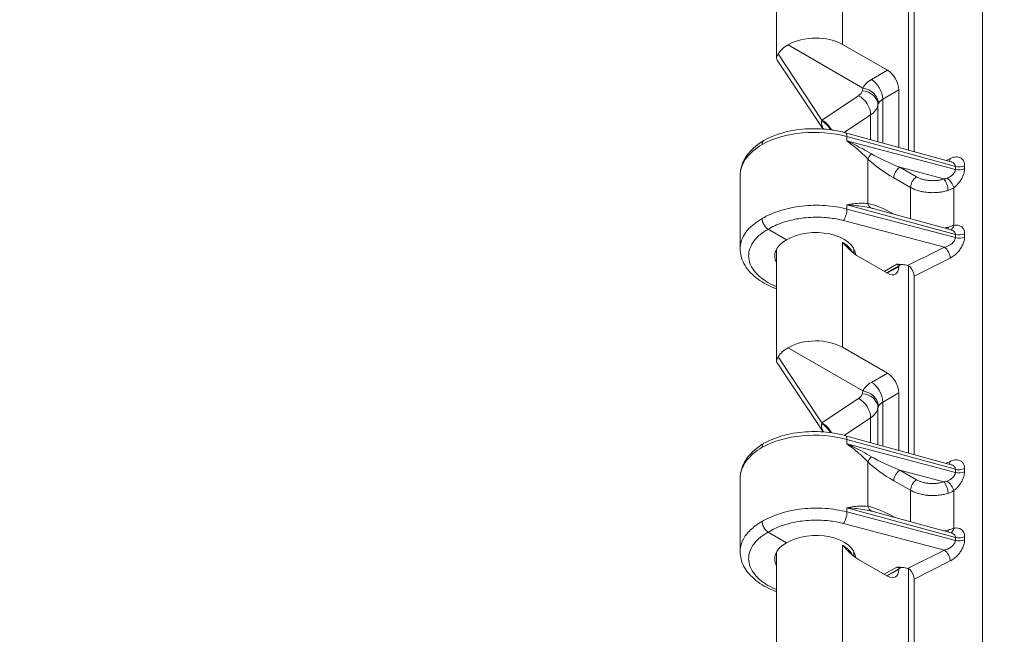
# Model space of a CAD drawing. Header units: inches. Extents: x -374 to 640, y -945 to 1059.
# Tile 17 of 222: x 5.18 to 8.5, y 25.97 to 28.04. Entities that reach past the tile are written whole.
import ezdxf

# ---------------------------------------------------------------- set-up
doc = ezdxf.new("R2010")
doc.units = ezdxf.units.IN
doc.header["$LTSCALE"] = 5
doc.header["$MEASUREMENT"] = 0
doc.layers.add('Visible (ANSI)', color=7, linetype='Continuous', lineweight=18)
doc.layers.add('Visible Narrow (ANSI)', color=7, linetype='Continuous', lineweight=5)

msp = doc.modelspace()

# ---------------------------------------------------------------- linework, layer by layer
at = {"layer": 'Visible (ANSI)'}
for p, q in [((7.73471, 28.28487), (7.73471, 27.90625)), ((8.1792, 27.59776), (8.1792, 28.22817)), ((8.19874, 28.19359), (8.19874, 27.5924)), ((7.77359, 27.95251), (8.02586, 27.80686)), ((7.95699, 27.95392), (8.10812, 27.86667)), ((7.89142, 27.66876), (7.73621, 27.90112)), ((8.14641, 27.80034), (8.14641, 27.60677)), ((7.96729, 27.65595), (8.32278, 27.55833)), ((7.6118, 27.51138), (7.6118, 27.26585)), ((8.31422, 27.50501), (8.31422, 27.50501)), ((7.99513, 27.417), (7.99513, 27.417)), ((7.73471, 27.38969), (7.73471, 27.38968)), ((8.06818, 27.39861), (8.32278, 27.32869)), ((7.76843, 27.29548), (7.70656, 27.3312)), ((8.32278, 27.32869), (8.32278, 27.32869)), ((8.31422, 27.27537), (8.31422, 27.27537)), ((7.73471, 27.26425), (7.73471, 26.88563)), ((7.99513, 27.26507), (7.99513, 27.24981)), ((8.31422, 27.25367), (8.31422, 27.25367)), ((8.01068, 27.23883), (8.10812, 27.18258)), ((8.15466, 27.21194), (8.10512, 27.18431)), ((8.1792, 27.21041), (8.1792, 27.21044)), ((8.14641, 27.20734), (8.14641, 27.20469)), ((8.1792, 26.57714), (8.1792, 27.20755)), ((8.19874, 27.17297), (8.19874, 26.57178)), ((8.02586, 26.78624), (7.77359, 26.93189)), ((7.95699, 26.9333), (8.10812, 26.84605)), ((7.89142, 26.64814), (7.73621, 26.8805)), ((8.14641, 26.58614), (8.14641, 26.77972)), ((7.96729, 26.63533), (8.32278, 26.53771)), ((7.6118, 26.49076), (7.6118, 26.24523)), ((8.31422, 26.48439), (8.31422, 26.48439)), ((7.99513, 26.39638), (7.99513, 26.39638)), ((7.73471, 26.36907), (7.73471, 26.36906)), ((8.06818, 26.37799), (8.32278, 26.30807)), ((7.76843, 26.27486), (7.70656, 26.31058)), ((8.32278, 26.30807), (8.32278, 26.30807)), ((7.73471, 26.24362), (7.73471, 25.86501)), ((7.99513, 26.24445), (7.99513, 26.22919)), ((8.01068, 26.21821), (8.10812, 26.16196)), ((8.31422, 26.23305), (8.31422, 26.23305)), ((8.15466, 26.19132), (8.10512, 26.16369)), ((8.14641, 26.18407), (8.14641, 26.18672)), ((8.1792, 26.18979), (8.1792, 26.18982)), ((8.1792, 25.55652), (8.1792, 26.18693)), ((8.19874, 26.15235), (8.19874, 25.55116))]:
    msp.add_line(p, q, dxfattribs=at)
for centre, major_axis, ratio, start_param, end_param in [((7.86492, 27.89891), (0.1302, 0.002), 0.5873369, 0.7763615, 2.3391578), ((7.86492, 27.89894), (0.1302, -0.00193), 0.5671877, 2.3566217, 2.8535603), ((8.10811, 27.82245), (0.02708, -0.04691), 0.5775261, 0.7855505, 2.3560422), ((7.86492, 27.23977), (-0.13645, -0.0021), 0.5873369, 3.1817272, 5.4887505), ((7.86492, 27.23977), (-0.13645, 0.00203), 0.5671877, 5.5062144, 6.5954398), ((7.86492, 27.26359), (0.25312, -0.00333), 0.5683682, 3.1490782, 3.1490808), ((8.10811, 27.22682), (0.02709, -0.04692), 0.5771744, 5.4979394, 7.0684312), ((8.17803, 27.18489), (0.01468, -0.02524), 0.5782214, 0.7824874, 2.1017675), ((7.86492, 26.87829), (0.1302, 0.002), 0.5873369, 0.7763615, 2.3391578), ((7.86492, 26.87832), (0.1302, -0.00193), 0.5671877, 2.3566217, 2.8535603), ((8.10811, 26.80182), (0.02708, -0.04691), 0.5775261, 0.7855505, 2.3560422), ((7.86492, 26.21915), (-0.13645, -0.0021), 0.5873369, 3.1817272, 5.4887505), ((7.86492, 26.21915), (-0.13645, 0.00203), 0.5671877, 5.5062144, 6.5954398), ((8.10811, 26.2062), (0.02709, -0.04692), 0.5771744, 5.4979394, 7.0684312), ((8.17803, 26.16427), (0.01468, -0.02524), 0.5782214, 0.7824874, 2.1017675)]:
    msp.add_ellipse(centre, major_axis=major_axis, ratio=ratio, start_param=start_param, end_param=end_param, dxfattribs=at)
for points, knots in [([(7.73622, 27.90112), (7.73549, 27.90221), (7.73501, 27.90343), (7.73425, 27.90878), (7.73613, 27.91389), (7.74039, 27.92177)], [0.09035594, 0.09035594, 0.09035594, 0.09035594, 0.135667, 0.135667, 0.26911241, 0.26911241, 0.26911241, 0.26911241]), ([(8.07808, 27.75433), (8.07808, 27.7621), (8.07559, 27.77023), (8.07105, 27.77761), (8.0665, 27.78499), (8.05995, 27.79163), (8.05204, 27.79676), (8.04413, 27.80189), (8.03481, 27.80543), (8.02586, 27.80686)], [0.00002548, 0.00002548, 0.00002548, 0.00002548, 0.33333333, 0.33333333, 0.33333333, 0.66666667, 0.66666667, 0.66666667, 0.99998726, 0.99998726, 0.99998726, 0.99998726]), ([(7.69198, 27.63033), (7.71265, 27.6419), (7.73676, 27.65125), (7.7875, 27.66426), (7.81468, 27.66821), (7.86876, 27.67065), (7.89632, 27.66925), (7.93786, 27.66306), (7.9529, 27.6599), (7.96729, 27.65595)], [0, 0, 0, 0, 0.25706636, 0.25706636, 0.50739988, 0.50739988, 0.75367022, 0.75367022, 0.89752974, 0.89752974, 0.89752974, 0.89752974]), ([(7.61182, 27.51328), (7.61209, 27.52892), (7.61595, 27.54466), (7.62996, 27.57439), (7.64056, 27.58869), (7.6646, 27.61198), (7.67746, 27.62167), (7.69174, 27.63019)], [0.00787546, 0.00787546, 0.00787546, 0.00787546, 0.20995198, 0.20995198, 0.42192546, 0.42192546, 0.59960175, 0.59960175, 0.59960175, 0.59960175]), ([(7.69198, 27.63032), (7.69064, 27.62957), (7.68947, 27.62852), (7.68856, 27.62721), (7.68678, 27.62466), (7.68594, 27.62113), (7.68594, 27.61698)], [0.49497739, 0.49497739, 0.49497739, 0.49497739, 0.66666667, 0.66666667, 0.66666667, 0.9999131, 0.9999131, 0.9999131, 0.9999131]), ([(7.70656, 27.3312), (7.70296, 27.33329), (7.69937, 27.33648), (7.69626, 27.34036), (7.69316, 27.34424), (7.69056, 27.34883), (7.68875, 27.35346), (7.68695, 27.35809), (7.68594, 27.36277), (7.68594, 27.36693)], [0, 0, 0, 0, 0.3333333, 0.3333333, 0.3333333, 0.6666667, 0.6666667, 0.6666667, 1, 1, 1, 1]), ([(8.01068, 27.23883), (8.00183, 27.24394), (7.99274, 27.25151), (7.97605, 27.26682), (7.96714, 27.27602), (7.95845, 27.28503), (7.95772, 27.28579), (7.95699, 27.28654)], [-0.20593469, -0.20593469, -0.20593469, -0.20593469, -0.11073498, -0.11073498, 0, 0, 0.01015487, 0.01015487, 0.01015487, 0.01015487]), ([(7.73471, 27.13022), (7.73158, 27.13138), (7.72848, 27.13258), (7.70278, 27.14306), (7.68223, 27.15468), (7.64807, 27.18185), (7.63402, 27.19786), (7.61642, 27.23113), (7.6118, 27.24854), (7.6118, 27.26585)], [0.96469525, 0.96469525, 0.96469525, 0.96469525, 0.99802114, 0.99802114, 1.24589173, 1.24589173, 1.49791916, 1.49791916, 1.72516799, 1.72516799, 1.72516799, 1.72516799]), ([(8.13973, 27.21321), (8.1406, 27.21318), (8.1406, 27.21318), (8.14748, 27.2129), (8.15386, 27.21264), (8.1651, 27.21138), (8.17071, 27.21046), (8.17591, 27.20877)], [-0.13137411, -0.13137411, -0.13137411, -0.13137411, -0.12171836, -0.12171836, -0.05463936, -0.05463936, -0.00014221, -0.00014221, -0.00014221, -0.00014221]), ([(8.1558, 27.21236), (8.15574, 27.21235), (8.15563, 27.21233), (8.15526, 27.21223), (8.15495, 27.2121), (8.15466, 27.21194)], [0.016896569, 0.016896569, 0.016896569, 0.016896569, 0.027931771, 0.027931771, 0.045406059, 0.045406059, 0.045406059, 0.045406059]), ([(8.17591, 27.20877), (8.17748, 27.20832), (8.17902, 27.20772), (8.18143, 27.20636), (8.18234, 27.20573), (8.18319, 27.20499)], [-0.02785038, -0.02785038, -0.02785038, -0.02785038, -0.011235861, -0.011235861, -0.00000151, -0.00000151, -0.00000151, -0.00000151]), ([(7.73622, 26.8805), (7.73549, 26.88159), (7.73501, 26.88281), (7.73425, 26.88816), (7.73613, 26.89327), (7.74039, 26.90115)], [-0.76076664, -0.76076664, -0.76076664, -0.76076664, -0.71545558, -0.71545558, -0.58201018, -0.58201018, -0.58201018, -0.58201018]), ([(8.07808, 26.73371), (8.07808, 26.74148), (8.0756, 26.74961), (8.07105, 26.75699), (8.0665, 26.76437), (8.05995, 26.77099), (8.05204, 26.77613), (8.04413, 26.78126), (8.03481, 26.78481), (8.02586, 26.78624)], [0.00003367, 0.00003367, 0.00003367, 0.00003367, 0.33333333, 0.33333333, 0.33333333, 0.66666667, 0.66666667, 0.66666667, 1, 1, 1, 1]), ([(7.69198, 26.60971), (7.71265, 26.62128), (7.73676, 26.63063), (7.7875, 26.64364), (7.81468, 26.64759), (7.86876, 26.65003), (7.89632, 26.64863), (7.93786, 26.64244), (7.9529, 26.63928), (7.96729, 26.63533)], [0, 0, 0, 0, 0.25706636, 0.25706636, 0.50739988, 0.50739988, 0.75367022, 0.75367022, 0.89752974, 0.89752974, 0.89752974, 0.89752974]), ([(7.61182, 26.49266), (7.61209, 26.5083), (7.61595, 26.52403), (7.62996, 26.55377), (7.64056, 26.56807), (7.6646, 26.59136), (7.67746, 26.60105), (7.69174, 26.60957)], [0.00787546, 0.00787546, 0.00787546, 0.00787546, 0.20995198, 0.20995198, 0.42192546, 0.42192546, 0.59960175, 0.59960175, 0.59960175, 0.59960175]), ([(7.69198, 26.6097), (7.69064, 26.60895), (7.68947, 26.6079), (7.68856, 26.60659), (7.68678, 26.60404), (7.68594, 26.60051), (7.68594, 26.59636)], [0.49497739, 0.49497739, 0.49497739, 0.49497739, 0.66666667, 0.66666667, 0.66666667, 0.9999131, 0.9999131, 0.9999131, 0.9999131]), ([(7.68594, 26.34631), (7.68594, 26.34215), (7.68695, 26.33747), (7.68875, 26.33284), (7.69056, 26.32821), (7.69316, 26.32362), (7.69626, 26.31974), (7.69937, 26.31585), (7.70296, 26.31267), (7.70656, 26.31058)], [0, 0, 0, 0, 0.3333333, 0.3333333, 0.3333333, 0.6666667, 0.6666667, 0.6666667, 1, 1, 1, 1]), ([(8.01068, 26.21821), (8.00183, 26.22332), (7.99274, 26.23089), (7.97605, 26.2462), (7.96714, 26.2554), (7.95845, 26.26441), (7.95772, 26.26517), (7.95699, 26.26592)], [-0.20593469, -0.20593469, -0.20593469, -0.20593469, -0.11073498, -0.11073498, 0, 0, 0.01015487, 0.01015487, 0.01015487, 0.01015487]), ([(7.73471, 26.1096), (7.73158, 26.11076), (7.72848, 26.11196), (7.70278, 26.12244), (7.68223, 26.13406), (7.64807, 26.16123), (7.63402, 26.17724), (7.61642, 26.21051), (7.6118, 26.22792), (7.6118, 26.24523)], [0.96469525, 0.96469525, 0.96469525, 0.96469525, 0.99802114, 0.99802114, 1.24589173, 1.24589173, 1.49791916, 1.49791916, 1.72517071, 1.72517071, 1.72517071, 1.72517071]), ([(8.13973, 26.19259), (8.1406, 26.19256), (8.1406, 26.19256), (8.14748, 26.19228), (8.15387, 26.19202), (8.16511, 26.19076), (8.17072, 26.18983), (8.17591, 26.18815)], [-0.13135895, -0.13135895, -0.13135895, -0.13135895, -0.1217056, -0.1217056, -0.05458239, -0.05458239, -0.00014185, -0.00014185, -0.00014185, -0.00014185]), ([(8.1558, 26.19174), (8.15574, 26.19173), (8.15563, 26.19171), (8.15526, 26.19161), (8.15495, 26.19148), (8.15466, 26.19132)], [0.016896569, 0.016896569, 0.016896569, 0.016896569, 0.027931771, 0.027931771, 0.045406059, 0.045406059, 0.045406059, 0.045406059]), ([(8.17591, 26.18815), (8.17748, 26.1877), (8.17902, 26.18709), (8.18143, 26.18574), (8.18234, 26.1851), (8.18319, 26.18437)], [-0.027850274, -0.027850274, -0.027850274, -0.027850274, -0.011216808, -0.011216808, -0.00000151, -0.00000151, -0.00000151, -0.00000151])]:
    msp.add_open_spline(points, degree=3, knots=knots, dxfattribs=at)
for points in [[(8.32278, 27.55833), (8.32281, 27.55833), (8.32282, 27.55832), (8.32282, 27.55832)], [(7.61181, 27.51145), (7.61181, 27.51143), (7.61181, 27.5114), (7.61181, 27.51138)], [(8.32278, 27.32869), (8.32281, 27.32869), (8.32282, 27.32868), (8.32282, 27.32868)], [(8.30056, 27.2703), (8.2592, 27.2495), (8.21728, 27.22957), (8.17591, 27.20877)], [(8.32278, 26.53771), (8.32281, 26.53771), (8.32282, 26.5377), (8.32282, 26.5377)], [(7.61181, 26.49083), (7.61181, 26.49081), (7.61181, 26.49078), (7.61181, 26.49076)], [(8.32278, 26.30807), (8.32281, 26.30807), (8.32282, 26.30806), (8.32282, 26.30806)], [(8.30056, 26.24968), (8.2592, 26.22888), (8.21728, 26.20895), (8.17591, 26.18815)]]:
    msp.add_open_spline(points, degree=3, dxfattribs=at)
at = {"layer": 'Visible Narrow (ANSI)'}
for p, q in [((8.42805, 17.81477), (8.42805, 34.71202)), ((7.95699, 28.30716), (7.95699, 27.95392)), ((7.74039, 27.92177), (7.88738, 27.69885)), ((8.05438, 27.83565), (8.10812, 27.86667)), ((7.88738, 27.69885), (8.01088, 27.7811)), ((8.09268, 27.76932), (8.14641, 27.80034)), ((8.07644, 27.74955), (8.07644, 27.62598)), ((8.09268, 27.62152), (8.09268, 27.76932)), ((7.96277, 27.65716), (8.05171, 27.71639)), ((8.05171, 27.71639), (8.05171, 27.63277)), ((7.9719, 27.64309), (7.9719, 27.62868)), ((7.9719, 27.64309), (8.33709, 27.5428)), ((8.33709, 27.53233), (7.9719, 27.62868)), ((8.04266, 27.56767), (8.04266, 27.41767)), ((8.29875, 27.50042), (8.14984, 27.53971)), ((8.20634, 27.50755), (8.14984, 27.53971)), ((8.30584, 27.56299), (8.31967, 27.56943)), ((8.33709, 27.5428), (8.33709, 27.53233)), ((8.36816, 27.54517), (8.36816, 27.53469)), ((8.18622, 27.47195), (8.12972, 27.50412)), ((8.18622, 27.36619), (8.18622, 27.47195)), ((8.33192, 27.344), (8.33192, 27.47111)), ((7.9719, 27.41345), (7.9719, 27.39904)), ((7.9719, 27.41345), (8.33709, 27.31317)), ((8.05171, 27.41572), (8.05171, 27.41572)), ((8.33709, 27.30269), (7.9719, 27.39904)), ((8.05171, 27.40273), (8.05171, 27.40272)), ((8.12972, 27.38209), (8.13099, 27.38136)), ((8.30056, 27.2703), (7.95993, 27.36018)), ((8.33709, 27.31317), (8.33709, 27.30269)), ((8.36816, 27.31553), (8.36816, 27.30505)), ((7.95699, 27.28654), (7.95699, 26.9333)), ((8.2665, 27.25339), (8.2665, 27.25339)), ((8.30775, 27.27254), (8.30775, 27.27254)), ((8.31107, 27.27389), (8.31107, 27.27389)), ((8.09667, 27.18918), (8.13973, 27.21321)), ((8.31967, 27.2338), (8.19874, 27.17297)), ((8.10676, 27.18336), (8.14641, 27.20469)), ((7.74039, 26.90115), (7.88738, 26.67823)), ((8.10812, 26.84605), (8.05438, 26.81503)), ((8.14641, 26.77972), (8.09268, 26.7487)), ((7.88738, 26.67823), (8.01088, 26.76048)), ((8.09268, 26.6009), (8.09268, 26.7487)), ((8.07644, 26.72893), (8.07644, 26.60536)), ((7.96277, 26.63654), (8.05171, 26.69577)), ((8.05171, 26.69577), (8.05171, 26.61215)), ((7.9719, 26.62247), (7.9719, 26.60806)), ((7.9719, 26.62247), (8.33709, 26.52218)), ((8.33709, 26.51171), (7.9719, 26.60806)), ((8.04266, 26.54705), (8.04266, 26.39705)), ((8.30584, 26.54236), (8.31967, 26.54881)), ((8.29875, 26.4798), (8.14984, 26.51909)), ((8.20634, 26.48693), (8.14984, 26.51909)), ((8.33709, 26.52218), (8.33709, 26.51171)), ((8.36816, 26.52455), (8.36816, 26.51407)), ((8.18622, 26.45133), (8.12972, 26.4835)), ((8.18622, 26.34557), (8.18622, 26.45133)), ((8.33192, 26.32337), (8.33192, 26.45049)), ((7.9719, 26.39283), (7.9719, 26.37842)), ((7.9719, 26.39283), (8.33709, 26.29254)), ((8.33709, 26.28207), (7.9719, 26.37842)), ((8.05171, 26.3951), (8.05171, 26.3951)), ((8.05171, 26.38211), (8.05171, 26.3821)), ((8.12972, 26.36146), (8.13099, 26.36074)), ((8.30056, 26.24968), (7.95993, 26.33956)), ((8.33709, 26.29254), (8.33709, 26.28207)), ((8.36816, 26.29491), (8.36816, 26.28443)), ((7.95699, 26.26592), (7.95699, 25.91268)), ((8.30775, 26.25192), (8.30775, 26.25191)), ((8.31107, 26.25327), (8.31107, 26.25327)), ((8.31967, 26.21318), (8.19874, 26.15235)), ((8.2665, 26.23277), (8.2665, 26.23277)), ((8.09667, 26.16856), (8.13973, 26.19259)), ((8.14641, 26.18407), (8.10676, 26.16274))]:
    msp.add_line(p, q, dxfattribs=at)
for start, end in [(89.30796703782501, 89.30796710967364), (89.98574681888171, 89.98574689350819), (90.66352429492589, 90.66352437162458), (90.69201509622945, 90.69201518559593)]:
    msp.add_arc((132.61238, -437.54305), 507.11098, start, end, dxfattribs=at)
for centre, major_axis, ratio, start_param, end_param in [((8.05505, 27.79181), (-0.02708, 0.04691), 0.5570252, 3.9271439, 5.4976348), ((7.96938, 27.80128), (0.05417, -0.00081), 0.5671862, 5.5936093, 6.1855183), ((8.01021, 27.7365), (-0.03002, 0.04508), 0.635416, 3.8889284, 5.4582036), ((8.02258, 27.75287), (0.05323, -0.01002), 0.8196653, 0.1517778, 1.7114955), ((7.96871, 27.75667), (0.10834, -0.00082), 0.5722892, 5.5893735, 6.1813342), ((8.13021, 27.74531), (-0.05407, 0.00154), 0.5567134, 6.0303712, 6.1930662), ((7.88749, 27.70719), (-0.00474, -0.02053), 0.0908884, 1.0465645, 1.1735111), ((7.88185, 27.65123), (-0.02694, 0.04699), 0.674883, 4.6482293, 5.4612884), ((7.88671, 27.65424), (-0.03002, 0.04508), 0.6354159, 4.5489256, 5.4582036), ((7.86492, 27.51364), (0.25312, -0.00333), 0.5683673, 1.1419505, 2.363681), ((7.95957, 27.62783), (0.00772, 0.02813), 0.3416135, 5.3766628, 6.283186), ((8.06314, 27.57966), (-0.02022, -0.02102), 0.3555821, 4.787868, 5.6117974), ((8.15224, 27.56259), (0.13589, -0.05577), 0.150432, 3.9697192, 4.7564154), ((8.13167, 27.55058), (0.12177, -0.07696), 0.2835922, 4.0865905, 4.8739197), ((8.1502, 27.51611), (-0.01443, -0.02535), 0.5733881, 3.9409273, 5.4942691), ((8.30092, 27.58233), (0.01232, -0.02644), 0.5347923, 0.3544295, 0.833396), ((8.34942, 27.55807), (0.02917, 0), 0.5773503, 4.2760567, 5.4105206), ((8.2067, 27.48394), (-0.01443, -0.02535), 0.573388, 3.9409274, 5.4942709), ((8.34942, 27.54759), (0.02917, 0), 0.577349, 4.2760604, 5.4105277), ((8.29911, 27.47682), (0.00886, -0.02779), 0.3700668, 0.8915625, 2.4571732), ((8.31317, 27.48401), (0.01754, -0.0233), 0.3681145, 0.7378539, 2.2016764), ((8.13197, 27.33299), (0.12211, -0.07893), 0.2806277, 1.7684309, 2.5535564), ((8.06314, 27.42966), (-0.00509, -0.02872), 0.7292962, 5.2677967, 6.0918412), ((7.95957, 27.38378), (0.00744, 0.0282), 0.3485061, 3.8189244, 5.3732036), ((8.15225, 27.34526), (0.1359, -0.05746), 0.1488842, 2.2991314, 2.4379971), ((8.1502, 27.39408), (0.01443, 0.02534), 0.5732477, 2.3527989, 2.3686406), ((7.86492, 27.26359), (0.25312, -0.00333), 0.5683682, 2.36368, 3.1490782), ((8.31318, 27.35689), (0.00617, -0.02851), 0.6498284, 0.1175449, 0.966501), ((8.26229, 27.39331), (-0.10833, 0.00118), 0.5699394, 1.9285034, 2.0607444), ((8.29911, 27.35318), (-0.00807, 0.02803), 0.3893109, 3.7338619, 4.043845), ((8.34942, 27.32843), (0.02917, 0), 0.5773503, 4.2760567, 5.4105206), ((8.34942, 27.31795), (0.02917, 0), 0.577349, 4.2760604, 5.4105277), ((8.30092, 27.2467), (0.01311, -0.02606), 0.5147167, 0.817639, 2.3869142), ((8.05505, 26.77119), (0.02708, -0.04691), 0.5570251, 0.7855506, 2.3560553), ((7.96938, 26.78066), (0.05417, -0.00081), 0.5671862, 5.5936093, 6.1855183), ((8.02258, 26.73225), (0.05323, -0.01002), 0.8196654, 0.1516997, 1.7114694), ((8.01021, 26.71587), (-0.03002, 0.04508), 0.635416, 3.8889284, 5.4582036), ((7.96871, 26.73605), (0.10834, -0.00082), 0.5722892, 5.5893735, 6.1813345), ((8.13021, 26.72467), (-0.05406, 0.00157), 0.556769, 6.0305808, 6.1932901), ((7.88749, 26.68657), (-0.00474, -0.02053), 0.0908884, 1.0465645, 1.1735111), ((7.88671, 26.63362), (-0.03002, 0.04508), 0.6354159, 4.5489256, 5.4582036), ((7.86492, 26.49302), (0.25312, -0.00333), 0.5683673, 1.1419505, 2.363681), ((7.88185, 26.63061), (-0.02694, 0.04699), 0.674883, 4.6482293, 5.4612884), ((7.95957, 26.60721), (0.00772, 0.02813), 0.3416135, 5.3766628, 6.283186), ((8.06314, 26.55904), (-0.02022, -0.02102), 0.3555821, 4.787868, 5.6117974), ((8.13167, 26.52996), (0.12177, -0.07696), 0.2835922, 4.0865905, 4.8739197), ((8.15224, 26.54197), (0.13589, -0.05577), 0.150432, 3.9697192, 4.7564154), ((8.30092, 26.56171), (0.01232, -0.02644), 0.5347923, 0.3544295, 0.833396), ((8.1502, 26.49549), (-0.01443, -0.02535), 0.5733881, 3.9409273, 5.4942691), ((8.34942, 26.53745), (0.02917, 0), 0.5773503, 4.2760567, 5.4105206), ((8.34942, 26.52697), (0.02917, 0), 0.577349, 4.2760604, 5.4105277), ((8.2067, 26.46332), (-0.01443, -0.02535), 0.573388, 3.9409274, 5.4942709), ((8.29911, 26.4562), (0.00886, -0.02779), 0.3700668, 0.8915625, 2.4571732), ((8.31317, 26.46339), (0.01754, -0.0233), 0.3681145, 0.7378539, 2.2016764), ((7.95957, 26.36316), (0.00744, 0.0282), 0.3485061, 3.8189244, 5.3732036), ((8.13197, 26.31237), (0.12211, -0.07893), 0.2806277, 1.7684309, 2.5535564), ((8.06314, 26.40904), (-0.00509, -0.02872), 0.7292962, 5.2677967, 6.0918412), ((8.15225, 26.32464), (0.1359, -0.05746), 0.1488842, 2.2991314, 2.4379971), ((8.1502, 26.37345), (0.01443, 0.02534), 0.5732477, 2.3527989, 2.3686406), ((8.26229, 26.37269), (-0.10833, 0.00118), 0.5699394, 1.9285034, 2.0607444), ((8.29911, 26.33256), (-0.00807, 0.02803), 0.3893109, 3.7338619, 4.043845), ((8.31318, 26.33627), (0.00617, -0.02851), 0.6498284, 0.1175449, 0.966501), ((8.34942, 26.30781), (0.02917, 0), 0.5773503, 4.2760567, 5.4105206), ((8.34942, 26.29733), (0.02917, 0), 0.577349, 4.2760604, 5.4105277), ((8.30092, 26.22608), (0.01311, -0.02606), 0.5147167, 0.817639, 2.3869142)]:
    msp.add_ellipse(centre, major_axis=major_axis, ratio=ratio, start_param=start_param, end_param=end_param, dxfattribs=at)
for points, knots in [([(8.02325, 27.79747), (8.02355, 27.79905), (8.02454, 27.80205), (8.02517, 27.80538), (8.02586, 27.80686)], [0, 0, 0, 0, 0.5, 0.99999416, 0.99999416, 0.99999416, 0.99999416]), ([(8.02586, 27.80686), (8.02843, 27.81216), (8.0318, 27.81735), (8.03649, 27.82218), (8.04118, 27.82701), (8.04718, 27.83149), (8.05438, 27.83565)], [0, 0, 0, 0, 0.5, 0.5, 0.5, 1, 1, 1, 1]), ([(8.07808, 27.75433), (8.07936, 27.75712), (8.08315, 27.76255), (8.0892, 27.76724), (8.09268, 27.76932)], [0, 0, 0, 0, 0.5, 0.999943, 0.999943, 0.999943, 0.999943]), ([(7.8928, 27.66866), (7.89264, 27.66895), (7.89249, 27.66924), (7.89234, 27.66952), (7.89138, 27.67133), (7.89056, 27.673), (7.88986, 27.67457), (7.88915, 27.67614), (7.88857, 27.6776), (7.88808, 27.67899), (7.88759, 27.68037), (7.88719, 27.68167), (7.88688, 27.68291), (7.88657, 27.68415), (7.88634, 27.68532), (7.88617, 27.68646), (7.88601, 27.68759), (7.88592, 27.68868), (7.88589, 27.68977), (7.88587, 27.69086), (7.88591, 27.69193), (7.88604, 27.69305), (7.88617, 27.69417), (7.88638, 27.69533), (7.88673, 27.69654)], [0.20477921, 0.20477921, 0.20477921, 0.20477921, 0.22222222, 0.22222222, 0.22222222, 0.33333333, 0.33333333, 0.33333333, 0.44444444, 0.44444444, 0.44444444, 0.55555556, 0.55555556, 0.55555556, 0.66666667, 0.66666667, 0.66666667, 0.77777778, 0.77777778, 0.77777778, 0.88888889, 0.88888889, 0.88888889, 1, 1, 1, 1]), ([(7.68594, 27.61698), (7.66405, 27.60395), (7.64622, 27.58857), (7.63366, 27.57191), (7.6211, 27.55525), (7.61376, 27.53733), (7.61214, 27.51913), (7.61191, 27.51657), (7.6118, 27.51401), (7.61181, 27.51145)], [0, 0, 0, 0, 0.08333333, 0.08333333, 0.08333333, 0.16666667, 0.16666667, 0.16666667, 0.17836262, 0.17836262, 0.17836262, 0.17836262]), ([(8.32278, 27.55833), (8.32357, 27.55812), (8.32435, 27.55787), (8.32511, 27.55759), (8.32522, 27.55755), (8.32533, 27.55751), (8.32543, 27.55747), (8.32739, 27.55673), (8.32925, 27.55576), (8.33091, 27.55452), (8.33127, 27.55426), (8.33161, 27.55399), (8.33194, 27.5537), (8.33326, 27.55256), (8.3344, 27.55122), (8.33528, 27.54967), (8.33567, 27.54898), (8.33601, 27.54826), (8.33628, 27.54748), (8.33679, 27.54606), (8.33708, 27.5445), (8.33709, 27.54281)], [0.51861607, 0.51861607, 0.51861607, 0.51861607, 0.57142857, 0.57142857, 0.57142857, 0.57880951, 0.57880951, 0.57880951, 0.71428571, 0.71428571, 0.71428571, 0.74320357, 0.74320357, 0.74320357, 0.85714286, 0.85714286, 0.85714286, 0.90743761, 0.90743761, 0.90743761, 0.99996376, 0.99996376, 0.99996376, 0.99996376]), ([(8.29875, 27.50042), (8.29568, 27.49944), (8.29244, 27.49856), (8.28901, 27.49779), (8.28543, 27.49699), (8.28164, 27.49631), (8.27761, 27.49579), (8.27744, 27.49577), (8.27727, 27.49575), (8.2771, 27.49573), (8.2733, 27.49526), (8.26929, 27.49492), (8.26506, 27.49478), (8.26458, 27.49477), (8.2641, 27.49475), (8.26362, 27.49474), (8.25963, 27.49465), (8.25544, 27.49473), (8.25108, 27.49504), (8.25025, 27.4951), (8.2494, 27.49517), (8.24856, 27.49525), (8.24445, 27.49562), (8.24021, 27.4962), (8.23593, 27.49703), (8.23471, 27.49727), (8.2335, 27.49752), (8.23229, 27.4978), (8.22832, 27.4987), (8.22437, 27.49982), (8.22055, 27.50116), (8.21905, 27.50168), (8.21756, 27.50224), (8.2161, 27.50283), (8.21273, 27.50421), (8.20947, 27.50577), (8.20634, 27.50755)], [0, 0, 0, 0, 0.1397464, 0.1397464, 0.1397464, 0.2857143, 0.2857143, 0.2857143, 0.2918383, 0.2918383, 0.2918383, 0.4285714, 0.4285714, 0.4285714, 0.4438982, 0.4438982, 0.4438982, 0.5714286, 0.5714286, 0.5714286, 0.5958483, 0.5958483, 0.5958483, 0.7142857, 0.7142857, 0.7142857, 0.7477735, 0.7477735, 0.7477735, 0.8571429, 0.8571429, 0.8571429, 0.9002807, 0.9002807, 0.9002807, 1, 1, 1, 1]), ([(8.33709, 27.53233), (8.33709, 27.53201), (8.33708, 27.5317), (8.33705, 27.53137), (8.33698, 27.53027), (8.33679, 27.52912), (8.33646, 27.52793), (8.33634, 27.52746), (8.33619, 27.52698), (8.33602, 27.5265), (8.33563, 27.52539), (8.33513, 27.52425), (8.33451, 27.52309), (8.33417, 27.52246), (8.3338, 27.52183), (8.33339, 27.52119), (8.33271, 27.52013), (8.33194, 27.51906), (8.33105, 27.51798), (8.3304, 27.51719), (8.3297, 27.5164), (8.32893, 27.5156), (8.328, 27.51464), (8.32698, 27.51367), (8.32586, 27.51271), (8.32479, 27.51178), (8.32362, 27.51085), (8.32237, 27.50994), (8.32124, 27.50913), (8.32003, 27.50832), (8.31876, 27.50754), (8.31713, 27.50654), (8.3154, 27.50558), (8.31355, 27.50468), (8.31233, 27.50408), (8.31107, 27.50351), (8.30976, 27.50297)], [0, 0, 0, 0, 0.0377244, 0.0377244, 0.0377244, 0.1666667, 0.1666667, 0.1666667, 0.2172489, 0.2172489, 0.2172489, 0.3333333, 0.3333333, 0.3333333, 0.396412, 0.396412, 0.396412, 0.5, 0.5, 0.5, 0.5753641, 0.5753641, 0.5753641, 0.6666667, 0.6666667, 0.6666667, 0.7544145, 0.7544145, 0.7544145, 0.8333333, 0.8333333, 0.8333333, 0.9338261, 0.9338261, 0.9338261, 1, 1, 1, 1]), ([(8.36816, 27.53469), (8.36817, 27.53188), (8.36766, 27.52597), (8.36513, 27.51587), (8.3606, 27.50501), (8.35379, 27.49347), (8.3443, 27.48168), (8.33636, 27.47445), (8.33192, 27.47111)], [0, 0, 0, 0, 0.16666667, 0.33333333, 0.5, 0.66666667, 0.83333333, 0.99999906, 0.99999906, 0.99999906, 0.99999906]), ([(8.30976, 27.50297), (8.30811, 27.50229), (8.30635, 27.50175), (8.30452, 27.50133), (8.30268, 27.50091), (8.30075, 27.50061), (8.29875, 27.50042)], [0.00003832, 0.00003832, 0.00003832, 0.00003832, 0.5, 0.5, 0.5, 1, 1, 1, 1]), ([(8.31267, 27.46191), (8.30851, 27.4606), (8.30405, 27.4594), (8.29935, 27.45837), (8.29925, 27.45835), (8.29914, 27.45832), (8.29904, 27.4583), (8.29422, 27.45725), (8.28914, 27.45636), (8.28374, 27.45569), (8.28351, 27.45566), (8.28328, 27.45563), (8.28305, 27.4556), (8.27785, 27.45497), (8.27236, 27.45453), (8.26657, 27.45435), (8.26592, 27.45433), (8.26527, 27.45432), (8.26461, 27.4543), (8.25914, 27.4542), (8.25342, 27.45432), (8.24745, 27.45476), (8.24631, 27.45484), (8.24515, 27.45494), (8.24399, 27.45505), (8.23837, 27.45557), (8.23257, 27.45638), (8.22672, 27.45752), (8.22505, 27.45785), (8.22339, 27.4582), (8.22173, 27.45858), (8.21631, 27.45982), (8.21091, 27.46136), (8.20568, 27.46319), (8.20362, 27.46392), (8.20158, 27.46468), (8.19958, 27.4655), (8.19493, 27.4674), (8.19045, 27.46955), (8.18622, 27.47195)], [0, 0, 0, 0, 0.139747, 0.139747, 0.139747, 0.1428571, 0.1428571, 0.1428571, 0.2857143, 0.2857143, 0.2857143, 0.2918462, 0.2918462, 0.2918462, 0.4285714, 0.4285714, 0.4285714, 0.4439224, 0.4439224, 0.4439224, 0.5714286, 0.5714286, 0.5714286, 0.5958916, 0.5958916, 0.5958916, 0.7142857, 0.7142857, 0.7142857, 0.7478831, 0.7478831, 0.7478831, 0.8571429, 0.8571429, 0.8571429, 0.9001111, 0.9001111, 0.9001111, 1, 1, 1, 1]), ([(7.9719, 27.39904), (7.94856, 27.40521), (7.89853, 27.41332), (7.82025, 27.41163), (7.7462, 27.39622), (7.70415, 27.37777), (7.68594, 27.36693)], [0.00000002, 0.00000002, 0.00000002, 0.00000002, 0.25, 0.5, 0.75, 1, 1, 1, 1]), ([(7.9719, 27.41345), (7.97942, 27.41481), (7.99482, 27.41725), (8.01851, 27.41925), (8.03466, 27.41873), (8.04266, 27.41767)], [0, 0, 0, 0, 0.33333333, 0.66666667, 0.99999984, 0.99999984, 0.99999984, 0.99999984]), ([(7.9719, 27.41345), (7.98028, 27.41286), (7.99762, 27.41141), (8.02505, 27.40798), (8.04435, 27.40443), (8.05416, 27.40217)], [0, 0, 0, 0, 0.33333333, 0.66666667, 0.99999904, 0.99999904, 0.99999904, 0.99999904]), ([(7.95993, 27.36018), (7.9536, 27.36185), (7.94724, 27.36332), (7.94083, 27.36461), (7.92555, 27.36767), (7.91004, 27.3697), (7.89419, 27.37073), (7.88278, 27.37148), (7.8712, 27.37172), (7.85961, 27.37144), (7.84835, 27.37116), (7.83708, 27.37038), (7.82597, 27.3691), (7.80995, 27.36726), (7.79424, 27.36438), (7.7793, 27.36058), (7.77321, 27.35904), (7.76725, 27.35734), (7.76144, 27.3555), (7.74295, 27.34966), (7.72603, 27.3424), (7.71052, 27.33352), (7.70919, 27.33276), (7.70787, 27.33199), (7.70656, 27.3312)], [0, 0, 0, 0, 0.0738728, 0.0738728, 0.0738728, 0.25, 0.25, 0.25, 0.3767997, 0.3767997, 0.3767997, 0.5, 0.5, 0.5, 0.6776031, 0.6776031, 0.6776031, 0.75, 0.75, 0.75, 0.980258, 0.980258, 0.980258, 1, 1, 1, 1]), ([(8.31267, 27.33828), (8.31518, 27.33901), (8.31756, 27.33972), (8.31981, 27.34039), (8.32206, 27.34107), (8.32417, 27.3417), (8.32619, 27.34231), (8.3282, 27.34291), (8.33011, 27.34347), (8.33192, 27.344)], [0.00000064, 0.00000064, 0.00000064, 0.00000064, 0.33333333, 0.33333333, 0.33333333, 0.66666667, 0.66666667, 0.66666667, 1, 1, 1, 1]), ([(7.73471, 27.13738), (7.73296, 27.1381), (7.73123, 27.13884), (7.72952, 27.13959), (7.71824, 27.14454), (7.70777, 27.15008), (7.6983, 27.15613), (7.69026, 27.16127), (7.68295, 27.16677), (7.67644, 27.17254), (7.668, 27.18004), (7.66093, 27.18802), (7.65538, 27.19632), (7.6516, 27.20195), (7.64853, 27.20774), (7.64618, 27.21362), (7.64242, 27.22303), (7.6405, 27.23268), (7.64057, 27.2423), (7.64061, 27.24755), (7.64123, 27.25279), (7.64244, 27.25798), (7.64484, 27.26832), (7.64954, 27.27847), (7.656, 27.28784), (7.65873, 27.2918), (7.66177, 27.29562), (7.66503, 27.29928), (7.67351, 27.30876), (7.68371, 27.31707), (7.69552, 27.32463), (7.69904, 27.32689), (7.70272, 27.32908), (7.70656, 27.3312)], [0.4353158, 0.4353158, 0.4353158, 0.4353158, 0.44444444, 0.44444444, 0.44444444, 0.50453733, 0.50453733, 0.50453733, 0.55555556, 0.55555556, 0.55555556, 0.62172454, 0.62172454, 0.62172454, 0.66666667, 0.66666667, 0.66666667, 0.73857147, 0.73857147, 0.73857147, 0.77777778, 0.77777778, 0.77777778, 0.85590751, 0.85590751, 0.85590751, 0.88888889, 0.88888889, 0.88888889, 0.97444975, 0.97444975, 0.97444975, 1, 1, 1, 1]), ([(8.32278, 27.32869), (8.32304, 27.32862), (8.3233, 27.32855), (8.32356, 27.32847), (8.32584, 27.32778), (8.32805, 27.32681), (8.33002, 27.32551), (8.332, 27.3242), (8.33373, 27.32256), (8.335, 27.32051), (8.33627, 27.31846), (8.33707, 27.31599), (8.33709, 27.31317)], [0.37756721, 0.37756721, 0.37756721, 0.37756721, 0.4, 0.4, 0.4, 0.6, 0.6, 0.6, 0.8, 0.8, 0.8, 1, 1, 1, 1]), ([(7.95699, 27.28654), (7.96069, 27.28441), (7.96417, 27.28215), (7.96741, 27.27977), (7.97064, 27.2774), (7.97362, 27.27492), (7.97634, 27.27235), (7.97905, 27.26978), (7.9815, 27.26712), (7.98365, 27.26439), (7.98581, 27.26166), (7.98767, 27.25886), (7.98923, 27.256), (7.98963, 27.25528), (7.99, 27.25456), (7.99036, 27.25383)], [0, 0, 0, 0, 0.07692308, 0.07692308, 0.07692308, 0.15384615, 0.15384615, 0.15384615, 0.23076923, 0.23076923, 0.23076923, 0.30769231, 0.30769231, 0.30769231, 0.32715882, 0.32715882, 0.32715882, 0.32715882]), ([(8.33709, 27.30269), (8.33708, 27.30133), (8.33689, 27.29988), (8.33648, 27.29836), (8.33608, 27.29685), (8.33546, 27.29526), (8.3346, 27.29362), (8.33374, 27.29199), (8.33264, 27.29031), (8.33126, 27.2886), (8.32989, 27.2869), (8.32824, 27.28516), (8.32628, 27.28342), (8.32431, 27.28169), (8.32204, 27.27997), (8.31944, 27.27832), (8.31684, 27.27668), (8.31392, 27.27512), (8.31075, 27.27375), (8.30759, 27.27238), (8.30417, 27.2712), (8.30056, 27.2703)], [0, 0, 0, 0, 0.1428571, 0.1428571, 0.1428571, 0.2857143, 0.2857143, 0.2857143, 0.4285714, 0.4285714, 0.4285714, 0.5714286, 0.5714286, 0.5714286, 0.7142857, 0.7142857, 0.7142857, 0.8571429, 0.8571429, 0.8571429, 1, 1, 1, 1]), ([(8.13973, 27.21321), (8.141, 27.21251), (8.14234, 27.21191), (8.1437, 27.21146), (8.1438, 27.21143), (8.14389, 27.2114), (8.14399, 27.21137), (8.14546, 27.2109), (8.14696, 27.21061), (8.14847, 27.21055), (8.14997, 27.2105), (8.15148, 27.21068), (8.15291, 27.21117), (8.15313, 27.21124), (8.15335, 27.21132), (8.15357, 27.21141), (8.15394, 27.21157), (8.1543, 27.21174), (8.15466, 27.21194)], [0, 0, 0, 0, 0.15591963, 0.15591963, 0.15591963, 0.16666667, 0.16666667, 0.16666667, 0.33333333, 0.33333333, 0.33333333, 0.5, 0.5, 0.5, 0.52556923, 0.52556923, 0.52556923, 0.56926727, 0.56926727, 0.56926727, 0.56926727]), ([(8.02325, 26.77685), (8.02355, 26.77843), (8.02454, 26.78143), (8.02517, 26.78476), (8.02586, 26.78624)], [0, 0, 0, 0, 0.5, 0.9998676, 0.9998676, 0.9998676, 0.9998676]), ([(8.09268, 26.7487), (8.08923, 26.74664), (8.0832, 26.74197), (8.07937, 26.73653), (8.07808, 26.73371)], [0.00000012, 0.00000012, 0.00000012, 0.00000012, 0.5, 1, 1, 1, 1]), ([(7.8928, 26.64804), (7.89264, 26.64833), (7.89249, 26.64862), (7.89234, 26.6489), (7.89138, 26.65071), (7.89056, 26.65238), (7.88986, 26.65395), (7.88915, 26.65552), (7.88857, 26.65698), (7.88808, 26.65836), (7.88759, 26.65975), (7.88719, 26.66105), (7.88688, 26.66229), (7.88657, 26.66353), (7.88634, 26.6647), (7.88617, 26.66584), (7.88601, 26.66697), (7.88592, 26.66806), (7.88589, 26.66915), (7.88587, 26.67023), (7.88591, 26.67131), (7.88604, 26.67243), (7.88617, 26.67355), (7.88638, 26.67471), (7.88673, 26.67592)], [0.20477921, 0.20477921, 0.20477921, 0.20477921, 0.22222222, 0.22222222, 0.22222222, 0.33333333, 0.33333333, 0.33333333, 0.44444444, 0.44444444, 0.44444444, 0.55555556, 0.55555556, 0.55555556, 0.66666667, 0.66666667, 0.66666667, 0.77777778, 0.77777778, 0.77777778, 0.88888889, 0.88888889, 0.88888889, 1, 1, 1, 1]), ([(7.68594, 26.59635), (7.66405, 26.58333), (7.64622, 26.56795), (7.63366, 26.55129), (7.6211, 26.53463), (7.61376, 26.51671), (7.61214, 26.49851), (7.61191, 26.49595), (7.6118, 26.49339), (7.61181, 26.49083)], [0, 0, 0, 0, 0.08333333, 0.08333333, 0.08333333, 0.16666667, 0.16666667, 0.16666667, 0.17836262, 0.17836262, 0.17836262, 0.17836262]), ([(8.33709, 26.51171), (8.33709, 26.51139), (8.33708, 26.51108), (8.33705, 26.51075), (8.33698, 26.50965), (8.33679, 26.5085), (8.33646, 26.5073), (8.33634, 26.50684), (8.33619, 26.50636), (8.33602, 26.50588), (8.33563, 26.50477), (8.33513, 26.50363), (8.33451, 26.50247), (8.33417, 26.50184), (8.3338, 26.50121), (8.33339, 26.50057), (8.33271, 26.49951), (8.33194, 26.49844), (8.33105, 26.49736), (8.3304, 26.49657), (8.3297, 26.49578), (8.32893, 26.49498), (8.328, 26.49402), (8.32698, 26.49305), (8.32586, 26.49209), (8.32479, 26.49116), (8.32362, 26.49023), (8.32237, 26.48932), (8.32124, 26.48851), (8.32003, 26.4877), (8.31876, 26.48692), (8.31713, 26.48592), (8.3154, 26.48496), (8.31355, 26.48405), (8.31233, 26.48346), (8.31107, 26.48289), (8.30976, 26.48235)], [0, 0, 0, 0, 0.0377244, 0.0377244, 0.0377244, 0.1666667, 0.1666667, 0.1666667, 0.2172489, 0.2172489, 0.2172489, 0.3333333, 0.3333333, 0.3333333, 0.396412, 0.396412, 0.396412, 0.5, 0.5, 0.5, 0.5753641, 0.5753641, 0.5753641, 0.6666667, 0.6666667, 0.6666667, 0.7544145, 0.7544145, 0.7544145, 0.8333333, 0.8333333, 0.8333333, 0.9338261, 0.9338261, 0.9338261, 1, 1, 1, 1]), ([(8.32278, 26.53771), (8.32357, 26.5375), (8.32435, 26.53725), (8.32511, 26.53697), (8.32522, 26.53693), (8.32533, 26.53689), (8.32543, 26.53685), (8.32739, 26.53611), (8.32925, 26.53514), (8.33091, 26.5339), (8.33127, 26.53364), (8.33161, 26.53336), (8.33194, 26.53308), (8.33326, 26.53194), (8.3344, 26.5306), (8.33528, 26.52905), (8.33567, 26.52836), (8.33601, 26.52764), (8.33628, 26.52686), (8.33679, 26.52544), (8.33708, 26.52388), (8.33709, 26.52219)], [0.51861607, 0.51861607, 0.51861607, 0.51861607, 0.57142857, 0.57142857, 0.57142857, 0.57880951, 0.57880951, 0.57880951, 0.71428571, 0.71428571, 0.71428571, 0.74320357, 0.74320357, 0.74320357, 0.85714286, 0.85714286, 0.85714286, 0.90743761, 0.90743761, 0.90743761, 0.99996376, 0.99996376, 0.99996376, 0.99996376]), ([(8.36816, 26.51407), (8.36817, 26.51126), (8.36766, 26.50534), (8.36513, 26.49525), (8.3606, 26.48439), (8.35379, 26.47285), (8.3443, 26.46106), (8.33636, 26.45383), (8.33192, 26.45049)], [0, 0, 0, 0, 0.16666667, 0.33333333, 0.5, 0.66666667, 0.83333333, 0.99999906, 0.99999906, 0.99999906, 0.99999906]), ([(8.29875, 26.4798), (8.29568, 26.47882), (8.29244, 26.47794), (8.28901, 26.47717), (8.28543, 26.47637), (8.28164, 26.47569), (8.27761, 26.47517), (8.27744, 26.47515), (8.27727, 26.47513), (8.2771, 26.47511), (8.2733, 26.47464), (8.26929, 26.4743), (8.26506, 26.47416), (8.26458, 26.47415), (8.2641, 26.47413), (8.26362, 26.47412), (8.25963, 26.47403), (8.25544, 26.47411), (8.25108, 26.47442), (8.25025, 26.47448), (8.2494, 26.47455), (8.24856, 26.47463), (8.24445, 26.475), (8.24021, 26.47558), (8.23593, 26.47641), (8.23471, 26.47665), (8.2335, 26.4769), (8.23229, 26.47718), (8.22832, 26.47808), (8.22437, 26.4792), (8.22055, 26.48053), (8.21905, 26.48106), (8.21756, 26.48162), (8.2161, 26.48221), (8.21273, 26.48359), (8.20947, 26.48515), (8.20634, 26.48693)], [0, 0, 0, 0, 0.1397464, 0.1397464, 0.1397464, 0.2857143, 0.2857143, 0.2857143, 0.2918383, 0.2918383, 0.2918383, 0.4285714, 0.4285714, 0.4285714, 0.4438982, 0.4438982, 0.4438982, 0.5714286, 0.5714286, 0.5714286, 0.5958483, 0.5958483, 0.5958483, 0.7142857, 0.7142857, 0.7142857, 0.7477735, 0.7477735, 0.7477735, 0.8571429, 0.8571429, 0.8571429, 0.9002807, 0.9002807, 0.9002807, 1, 1, 1, 1]), ([(8.30976, 26.48235), (8.30811, 26.48166), (8.30635, 26.48113), (8.30452, 26.48071), (8.30268, 26.48029), (8.30075, 26.47999), (8.29875, 26.4798)], [0.00003832, 0.00003832, 0.00003832, 0.00003832, 0.5, 0.5, 0.5, 1, 1, 1, 1]), ([(8.31267, 26.44129), (8.30851, 26.43998), (8.30405, 26.43878), (8.29935, 26.43775), (8.29925, 26.43772), (8.29914, 26.4377), (8.29904, 26.43768), (8.29422, 26.43663), (8.28914, 26.43574), (8.28374, 26.43506), (8.28351, 26.43504), (8.28328, 26.43501), (8.28305, 26.43498), (8.27785, 26.43435), (8.27236, 26.43391), (8.26657, 26.43373), (8.26592, 26.43371), (8.26527, 26.4337), (8.26461, 26.43368), (8.25914, 26.43357), (8.25342, 26.4337), (8.24745, 26.43414), (8.24631, 26.43422), (8.24515, 26.43432), (8.24399, 26.43443), (8.23837, 26.43495), (8.23257, 26.43576), (8.22672, 26.4369), (8.22505, 26.43723), (8.22339, 26.43758), (8.22173, 26.43796), (8.21631, 26.4392), (8.21091, 26.44074), (8.20568, 26.44257), (8.20362, 26.4433), (8.20158, 26.44406), (8.19958, 26.44488), (8.19493, 26.44678), (8.19045, 26.44893), (8.18622, 26.45133)], [0, 0, 0, 0, 0.139747, 0.139747, 0.139747, 0.1428571, 0.1428571, 0.1428571, 0.2857143, 0.2857143, 0.2857143, 0.2918462, 0.2918462, 0.2918462, 0.4285714, 0.4285714, 0.4285714, 0.4439224, 0.4439224, 0.4439224, 0.5714286, 0.5714286, 0.5714286, 0.5958916, 0.5958916, 0.5958916, 0.7142857, 0.7142857, 0.7142857, 0.7478831, 0.7478831, 0.7478831, 0.8571429, 0.8571429, 0.8571429, 0.9001111, 0.9001111, 0.9001111, 1, 1, 1, 1]), ([(7.9719, 26.37842), (7.94856, 26.38459), (7.89853, 26.3927), (7.82025, 26.39101), (7.7462, 26.3756), (7.70415, 26.35715), (7.68594, 26.34631)], [0.00000002, 0.00000002, 0.00000002, 0.00000002, 0.25, 0.5, 0.75, 1, 1, 1, 1]), ([(7.9719, 26.39283), (7.97942, 26.39419), (7.99482, 26.39663), (8.01851, 26.39862), (8.03466, 26.3981), (8.04266, 26.39705)], [0, 0, 0, 0, 0.33333333, 0.66666667, 0.99999984, 0.99999984, 0.99999984, 0.99999984]), ([(7.9719, 26.39283), (7.98028, 26.39224), (7.99762, 26.39079), (8.02505, 26.38736), (8.04435, 26.38381), (8.05416, 26.38155)], [0, 0, 0, 0, 0.33333333, 0.66666667, 0.99999904, 0.99999904, 0.99999904, 0.99999904]), ([(7.6118, 26.24523), (7.6118, 26.24541), (7.6118, 26.24559), (7.6118, 26.24577), (7.61184, 26.25162), (7.61251, 26.25745), (7.6138, 26.26323), (7.61644, 26.27505), (7.62169, 26.28663), (7.62912, 26.29738), (7.63213, 26.30175), (7.6355, 26.30598), (7.63916, 26.31005), (7.64893, 26.3209), (7.66073, 26.33058), (7.67388, 26.33907), (7.67778, 26.34159), (7.68181, 26.344), (7.68594, 26.34631)], [0.7379852, 0.7379852, 0.7379852, 0.7379852, 0.73916182, 0.73916182, 0.73916182, 0.77777778, 0.77777778, 0.77777778, 0.85676669, 0.85676669, 0.85676669, 0.88888889, 0.88888889, 0.88888889, 0.97456631, 0.97456631, 0.97456631, 0.99999796, 0.99999796, 0.99999796, 0.99999796]), ([(7.95993, 26.33956), (7.9536, 26.34123), (7.94724, 26.3427), (7.94083, 26.34399), (7.92555, 26.34705), (7.91004, 26.34908), (7.89419, 26.35011), (7.88278, 26.35085), (7.8712, 26.3511), (7.85961, 26.35082), (7.84835, 26.35054), (7.83708, 26.34976), (7.82597, 26.34848), (7.80995, 26.34664), (7.79424, 26.34376), (7.7793, 26.33996), (7.77321, 26.33842), (7.76725, 26.33672), (7.76144, 26.33488), (7.74295, 26.32904), (7.72603, 26.32178), (7.71052, 26.3129), (7.70919, 26.31214), (7.70787, 26.31137), (7.70656, 26.31058)], [0, 0, 0, 0, 0.0738728, 0.0738728, 0.0738728, 0.25, 0.25, 0.25, 0.3767997, 0.3767997, 0.3767997, 0.5, 0.5, 0.5, 0.6776031, 0.6776031, 0.6776031, 0.75, 0.75, 0.75, 0.980258, 0.980258, 0.980258, 1, 1, 1, 1]), ([(8.31267, 26.31766), (8.31518, 26.31839), (8.31756, 26.3191), (8.31981, 26.31977), (8.32206, 26.32045), (8.32417, 26.32108), (8.32619, 26.32168), (8.3282, 26.32229), (8.33011, 26.32285), (8.33192, 26.32337)], [0.00000064, 0.00000064, 0.00000064, 0.00000064, 0.33333333, 0.33333333, 0.33333333, 0.66666667, 0.66666667, 0.66666667, 1, 1, 1, 1]), ([(7.73471, 26.11676), (7.73296, 26.11748), (7.73123, 26.11822), (7.72952, 26.11897), (7.71824, 26.12392), (7.70777, 26.12946), (7.6983, 26.13551), (7.69026, 26.14065), (7.68295, 26.14614), (7.67644, 26.15192), (7.668, 26.15942), (7.66093, 26.1674), (7.65538, 26.1757), (7.6516, 26.18133), (7.64853, 26.18712), (7.64618, 26.193), (7.64242, 26.20241), (7.6405, 26.21206), (7.64057, 26.22168), (7.64061, 26.22693), (7.64123, 26.23217), (7.64244, 26.23736), (7.64484, 26.2477), (7.64954, 26.25785), (7.656, 26.26722), (7.65873, 26.27118), (7.66177, 26.275), (7.66503, 26.27866), (7.67351, 26.28814), (7.68371, 26.29645), (7.69552, 26.30401), (7.69904, 26.30627), (7.70272, 26.30846), (7.70656, 26.31058)], [0.4353158, 0.4353158, 0.4353158, 0.4353158, 0.44444444, 0.44444444, 0.44444444, 0.50453733, 0.50453733, 0.50453733, 0.55555556, 0.55555556, 0.55555556, 0.62172454, 0.62172454, 0.62172454, 0.66666667, 0.66666667, 0.66666667, 0.73857147, 0.73857147, 0.73857147, 0.77777778, 0.77777778, 0.77777778, 0.85590751, 0.85590751, 0.85590751, 0.88888889, 0.88888889, 0.88888889, 0.97444975, 0.97444975, 0.97444975, 1, 1, 1, 1]), ([(8.33709, 26.28207), (8.33709, 26.28175), (8.33708, 26.28144), (8.33705, 26.28111), (8.33698, 26.28004), (8.3368, 26.27891), (8.33648, 26.27774), (8.33635, 26.27725), (8.3362, 26.27675), (8.33602, 26.27624), (8.33565, 26.27519), (8.33518, 26.2741), (8.3346, 26.273), (8.33424, 26.27232), (8.33383, 26.27163), (8.33339, 26.27093), (8.33277, 26.26996), (8.33206, 26.26898), (8.33126, 26.26798), (8.33056, 26.26711), (8.32979, 26.26623), (8.32893, 26.26534), (8.32812, 26.2645), (8.32723, 26.26365), (8.32628, 26.2628), (8.32509, 26.26176), (8.32379, 26.26071), (8.32237, 26.25968), (8.32144, 26.25901), (8.32046, 26.25835), (8.31944, 26.2577), (8.31762, 26.25655), (8.31565, 26.25545), (8.31355, 26.25441), (8.31264, 26.25397), (8.31171, 26.25354), (8.31075, 26.25313), (8.30824, 26.25204), (8.30557, 26.25107), (8.30276, 26.25027), (8.30204, 26.25006), (8.3013, 26.24987), (8.30056, 26.24968)], [0, 0, 0, 0, 0.03289804, 0.03289804, 0.03289804, 0.14285714, 0.14285714, 0.14285714, 0.18943157, 0.18943157, 0.18943157, 0.28571429, 0.28571429, 0.28571429, 0.34563562, 0.34563562, 0.34563562, 0.42857143, 0.42857143, 0.42857143, 0.50164001, 0.50164001, 0.50164001, 0.57142857, 0.57142857, 0.57142857, 0.65786227, 0.65786227, 0.65786227, 0.71428571, 0.71428571, 0.71428571, 0.81409745, 0.81409745, 0.81409745, 0.85714286, 0.85714286, 0.85714286, 0.97068482, 0.97068482, 0.97068482, 1, 1, 1, 1]), ([(8.32278, 26.30807), (8.32304, 26.308), (8.3233, 26.30793), (8.32356, 26.30785), (8.32584, 26.30716), (8.32805, 26.30619), (8.33002, 26.30489), (8.332, 26.30358), (8.33373, 26.30194), (8.335, 26.29989), (8.33627, 26.29784), (8.33707, 26.29537), (8.33709, 26.29254)], [0.37756721, 0.37756721, 0.37756721, 0.37756721, 0.4, 0.4, 0.4, 0.6, 0.6, 0.6, 0.8, 0.8, 0.8, 1, 1, 1, 1]), ([(7.95699, 26.26592), (7.96069, 26.26379), (7.96417, 26.26152), (7.96741, 26.25915), (7.97064, 26.25678), (7.97362, 26.2543), (7.97634, 26.25173), (7.97905, 26.24916), (7.9815, 26.2465), (7.98365, 26.24377), (7.98581, 26.24104), (7.98767, 26.23823), (7.98923, 26.23538), (7.98963, 26.23466), (7.99, 26.23394), (7.99036, 26.23321)], [0, 0, 0, 0, 0.07692308, 0.07692308, 0.07692308, 0.15384615, 0.15384615, 0.15384615, 0.23076923, 0.23076923, 0.23076923, 0.30769231, 0.30769231, 0.30769231, 0.32715882, 0.32715882, 0.32715882, 0.32715882]), ([(8.13973, 26.19259), (8.141, 26.19189), (8.14234, 26.19129), (8.1437, 26.19084), (8.1438, 26.19081), (8.14389, 26.19078), (8.14399, 26.19075), (8.14546, 26.19028), (8.14696, 26.18999), (8.14847, 26.18993), (8.14997, 26.18988), (8.15148, 26.19006), (8.15291, 26.19055), (8.15313, 26.19062), (8.15335, 26.1907), (8.15357, 26.19079), (8.15394, 26.19095), (8.1543, 26.19112), (8.15466, 26.19132)], [0, 0, 0, 0, 0.15591963, 0.15591963, 0.15591963, 0.16666667, 0.16666667, 0.16666667, 0.33333333, 0.33333333, 0.33333333, 0.5, 0.5, 0.5, 0.52556923, 0.52556923, 0.52556923, 0.56926727, 0.56926727, 0.56926727, 0.56926727])]:
    msp.add_open_spline(points, degree=3, knots=knots, dxfattribs=at)
for points in [[(8.04266, 27.56767), (8.0345, 27.57588), (8.01812, 27.59153), (7.99446, 27.61178), (7.97926, 27.62338), (7.9719, 27.62868)], [(8.05416, 27.58525), (8.04416, 27.59106), (8.02458, 27.6021), (7.99721, 27.61649), (7.9801, 27.62484), (7.9719, 27.62868)], [(8.31967, 27.56943), (8.3221, 27.57056), (8.32714, 27.57257), (8.33528, 27.5745), (8.34383, 27.57489), (8.35246, 27.57302), (8.36034, 27.5681), (8.36638, 27.55928), (8.36816, 27.55048), (8.36816, 27.54517)], [(8.33192, 27.47111), (8.32892, 27.46906), (8.32267, 27.46553), (8.31605, 27.46297), (8.31267, 27.46191)], [(8.33192, 27.344), (8.33491, 27.34464), (8.34095, 27.34539), (8.35038, 27.34417), (8.35918, 27.33963), (8.36607, 27.33066), (8.36816, 27.32129), (8.36816, 27.31553)], [(8.36816, 27.30505), (8.36817, 27.30229), (8.36768, 27.29648), (8.36523, 27.28659), (8.36087, 27.27593), (8.35431, 27.26462), (8.34524, 27.25306), (8.33356, 27.24214), (8.32454, 27.23625), (8.31967, 27.2338)], [(8.05438, 26.81503), (8.04711, 26.81083), (8.0351, 26.80182), (8.0284, 26.79149), (8.02586, 26.78624)], [(8.04266, 26.54705), (8.0345, 26.55526), (8.01812, 26.57091), (7.99446, 26.59116), (7.97926, 26.60276), (7.9719, 26.60806)], [(8.05416, 26.56463), (8.04416, 26.57044), (8.02458, 26.58148), (7.99721, 26.59587), (7.9801, 26.60421), (7.9719, 26.60806)], [(8.31967, 26.54881), (8.3221, 26.54994), (8.32714, 26.55195), (8.33528, 26.55388), (8.34383, 26.55427), (8.35246, 26.55239), (8.36034, 26.54748), (8.36638, 26.53866), (8.36816, 26.52986), (8.36816, 26.52455)], [(8.33192, 26.45049), (8.32892, 26.44844), (8.32267, 26.44491), (8.31605, 26.44235), (8.31267, 26.44129)], [(8.33192, 26.32337), (8.33491, 26.32402), (8.34095, 26.32477), (8.35038, 26.32355), (8.35918, 26.31901), (8.36607, 26.31004), (8.36816, 26.30067), (8.36816, 26.29491)], [(8.36816, 26.28443), (8.36817, 26.28167), (8.36768, 26.27586), (8.36523, 26.26596), (8.36087, 26.25531), (8.35431, 26.244), (8.34524, 26.23244), (8.33356, 26.22152), (8.32454, 26.21563), (8.31967, 26.21318)]]:
    msp.add_open_spline(points, degree=3, dxfattribs=at)

doc.saveas('drawing.dxf')
